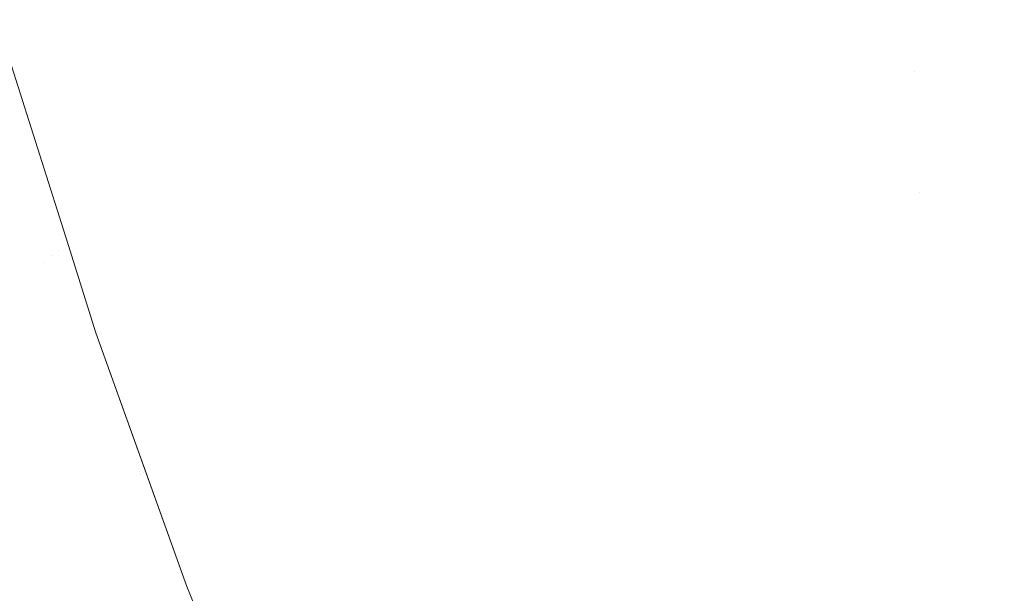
# Model space of a CAD drawing. Header units: centimetres. Extents: x -17.1 to 18.2, y 3.4 to 5.2.
# Tile 112 of 256: x -5.2199 to -5.1847, y 3.8001 to 3.8206. Entities that reach past the tile are written whole.
import ezdxf

# ---------------------------------------------------------------- set-up
doc = ezdxf.new("R2010")
doc.units = ezdxf.units.CM
doc.header["$LTSCALE"] = 2.54
doc.layers.add('Lucido design-1', color=7, linetype='Continuous')

# ---------------------------------------------------------------- blocks, each defined once
blk = doc.blocks.new('Gruppo-4-1')
at = {"color": 7, "linetype": 'Continuous', "lineweight": 9}
blk.add_3dface([(-17.020308, 5.100212, -1872.215514), (-17.020308, 3.500212, -1872.215514), (18.147234, 3.500212, -1872.215514), (18.147234, 5.100212, -1872.215514)], dxfattribs=at)
for points, invisible_edges in [([(-5.209852, 3.827678, -1872.658665), (-5.208948, 3.82827, -1872.656569), (-5.206729, 3.820994, -1872.656569), (-5.207615, 3.820341, -1872.658665)], 15), ([(-5.195059, 3.82122, -1872.639533), (-5.196189, 3.82029, -1872.641239), (-5.1985, 3.827051, -1872.641239), (-5.197343, 3.827902, -1872.639533)], 15), ([(-5.207615, 3.820341, -1872.658665), (-5.208467, 3.819714, -1872.660793), (-5.210721, 3.827108, -1872.660793), (-5.209852, 3.827678, -1872.658665)], 15), ([(-5.211555, 3.826562, -1872.662952), (-5.210721, 3.827108, -1872.660793), (-5.208467, 3.819714, -1872.660793), (-5.209284, 3.819113, -1872.662952)], 15), ([(-5.199631, 3.826219, -1872.642997), (-5.1985, 3.827051, -1872.641239), (-5.196189, 3.82029, -1872.641239), (-5.197294, 3.81938, -1872.642997)], 15), ([(-5.185457, 3.820988, -1872.630442), (-5.186679, 3.819867, -1872.631814), (-5.189074, 3.826147, -1872.631814), (-5.187819, 3.82718, -1872.630442)], 15), ([(-5.209284, 3.819113, -1872.662952), (-5.210065, 3.818538, -1872.665138), (-5.212353, 3.82604, -1872.665138), (-5.211555, 3.826562, -1872.662952)], 15), ([(-5.213114, 3.825542, -1872.66735), (-5.212353, 3.82604, -1872.665138), (-5.210065, 3.818538, -1872.665138), (-5.210811, 3.817989, -1872.66735)], 15), ([(-5.197294, 3.81938, -1872.642997), (-5.198372, 3.818493, -1872.644803), (-5.200735, 3.825406, -1872.644803), (-5.199631, 3.826219, -1872.642997)], 15), ([(-5.190312, 3.825128, -1872.633245), (-5.189074, 3.826147, -1872.631814), (-5.186679, 3.819867, -1872.631814), (-5.187883, 3.818762, -1872.633245)], 15), ([(-5.210811, 3.817989, -1872.66735), (-5.21152, 3.817467, -1872.669585), (-5.213838, 3.825067, -1872.669585), (-5.213114, 3.825542, -1872.66735)], 15), ([(-5.20181, 3.824615, -1872.646657), (-5.200735, 3.825406, -1872.644803), (-5.198372, 3.818493, -1872.644803), (-5.199422, 3.817628, -1872.646657)], 15), ([(-5.214524, 3.824618, -1872.67184), (-5.213838, 3.825067, -1872.669585), (-5.21152, 3.817467, -1872.669585), (-5.212193, 3.816972, -1872.67184)], 15), ([(-5.187883, 3.818762, -1872.633245), (-5.189069, 3.817674, -1872.634734), (-5.19153, 3.824125, -1872.634734), (-5.190312, 3.825128, -1872.633245)], 15), ([(-5.212193, 3.816972, -1872.67184), (-5.212829, 3.816503, -1872.674113), (-5.215174, 3.824192, -1872.674113), (-5.214524, 3.824618, -1872.67184)], 15), ([(-5.199422, 3.817628, -1872.646657), (-5.200444, 3.816787, -1872.648557), (-5.202856, 3.823844, -1872.648557), (-5.20181, 3.824615, -1872.646657)], 15), ([(-5.215785, 3.823792, -1872.676402), (-5.215174, 3.824192, -1872.674113), (-5.212829, 3.816503, -1872.674113), (-5.213429, 3.816062, -1872.676402)], 15), ([(-5.203872, 3.823097, -1872.6505), (-5.202856, 3.823844, -1872.648557), (-5.200444, 3.816787, -1872.648557), (-5.201436, 3.81597, -1872.6505)], 15), ([(-5.192729, 3.823138, -1872.636279), (-5.19153, 3.824125, -1872.634734), (-5.189069, 3.817674, -1872.634734), (-5.190236, 3.816604, -1872.636279)], 15), ([(-5.213429, 3.816062, -1872.676402), (-5.213991, 3.815648, -1872.678705), (-5.216359, 3.823416, -1872.678705), (-5.215785, 3.823792, -1872.676402)], 15), ([(-5.216896, 3.823064, -1872.681018), (-5.216359, 3.823416, -1872.678705), (-5.213991, 3.815648, -1872.678705), (-5.214517, 3.815261, -1872.681018)], 15), ([(-5.190236, 3.816604, -1872.636279), (-5.191381, 3.815553, -1872.637879), (-5.193906, 3.82217, -1872.637879), (-5.192729, 3.823138, -1872.636279)], 15), ([(-5.214517, 3.815261, -1872.681018), (-5.215005, 3.814902, -1872.683339), (-5.217394, 3.822738, -1872.683339), (-5.216896, 3.823064, -1872.681018)], 15), ([(-5.201436, 3.81597, -1872.6505), (-5.202398, 3.815178, -1872.652484), (-5.204857, 3.822372, -1872.652484), (-5.203872, 3.823097, -1872.6505)], 15), ([(-5.215457, 3.814569, -1872.685667), (-5.215873, 3.814263, -1872.687998), (-5.21828, 3.822158, -1872.687998), (-5.217856, 3.822435, -1872.685667)], 15), ([(-5.217856, 3.822435, -1872.685667), (-5.217394, 3.822738, -1872.683339), (-5.215005, 3.814902, -1872.683339), (-5.215457, 3.814569, -1872.685667)], 15), ([(-5.218667, 3.821904, -1872.690331), (-5.21828, 3.822158, -1872.687998), (-5.215873, 3.814263, -1872.687998), (-5.216252, 3.813984, -1872.690331)], 15), ([(-5.205809, 3.821671, -1872.654508), (-5.204857, 3.822372, -1872.652484), (-5.202398, 3.815178, -1872.652484), (-5.203329, 3.814412, -1872.654508)], 15), ([(-5.195059, 3.82122, -1872.639533), (-5.193906, 3.82217, -1872.637879), (-5.191381, 3.815553, -1872.637879), (-5.192504, 3.814522, -1872.639533)], 15), ([(-5.185457, 3.820988, -1872.630442), (-5.184219, 3.822124, -1872.62913), (-5.181634, 3.816033, -1872.62913), (-5.182834, 3.81481, -1872.630442)], 15), ([(-5.216252, 3.813984, -1872.690331), (-5.216596, 3.813731, -1872.692664), (-5.219018, 3.821674, -1872.692664), (-5.218667, 3.821904, -1872.690331)], 15), ([(-5.216904, 3.813504, -1872.694993), (-5.217177, 3.813303, -1872.697318), (-5.219611, 3.821286, -1872.697318), (-5.219332, 3.821468, -1872.694993)], 15), ([(-5.219332, 3.821468, -1872.694993), (-5.219018, 3.821674, -1872.692664), (-5.216596, 3.813731, -1872.692664), (-5.216904, 3.813504, -1872.694993)], 15), ([(-5.203329, 3.814412, -1872.654508), (-5.204227, 3.813672, -1872.656569), (-5.206729, 3.820994, -1872.656569), (-5.205809, 3.821671, -1872.654508)], 15), ([(-5.217416, 3.813127, -1872.699636), (-5.21762, 3.812977, -1872.701944), (-5.220063, 3.82099, -1872.701944), (-5.219854, 3.821126, -1872.699636)], 15), ([(-5.219854, 3.821126, -1872.699636), (-5.219611, 3.821286, -1872.697318), (-5.217177, 3.813303, -1872.697318), (-5.217416, 3.813127, -1872.699636)], 15), ([(-5.192504, 3.814522, -1872.639533), (-5.193604, 3.813513, -1872.641239), (-5.196189, 3.82029, -1872.641239), (-5.195059, 3.82122, -1872.639533)], 15), ([(-5.218037, 3.81267, -1872.7088), (-5.218112, 3.812615, -1872.711056), (-5.220565, 3.820661, -1872.711056), (-5.220488, 3.820711, -1872.7088)], 15), ([(-5.220488, 3.820711, -1872.7088), (-5.22038, 3.820783, -1872.706529), (-5.21793, 3.812749, -1872.706529), (-5.218037, 3.81267, -1872.7088)], 15), ([(-5.217792, 3.812851, -1872.704243), (-5.21793, 3.812749, -1872.706529), (-5.22038, 3.820783, -1872.706529), (-5.220238, 3.820875, -1872.704243)], 15), ([(-5.220238, 3.820875, -1872.704243), (-5.220063, 3.82099, -1872.701944), (-5.21762, 3.812977, -1872.701944), (-5.217792, 3.812851, -1872.704243)], 15), ([(-5.207615, 3.820341, -1872.658665), (-5.206729, 3.820994, -1872.656569), (-5.204227, 3.813672, -1872.656569), (-5.205093, 3.81296, -1872.658665)], 15), ([(-5.182834, 3.81481, -1872.630442), (-5.184018, 3.813601, -1872.631814), (-5.186679, 3.819867, -1872.631814), (-5.185457, 3.820988, -1872.630442)], 15), ([(-5.220919, 3.82043, -1872.925326), (-5.218458, 3.81236, -1872.925326), (-5.218698, 3.812184, -1872.928788), (-5.221163, 3.820269, -1872.928788)], 15), ([(-5.220752, 3.820539, -1872.921959), (-5.218295, 3.81248, -1872.921959), (-5.218458, 3.81236, -1872.925326), (-5.220919, 3.82043, -1872.925326)], 15), ([(-5.220656, 3.820602, -1872.918688), (-5.218201, 3.812549, -1872.918688), (-5.218295, 3.81248, -1872.921959), (-5.220752, 3.820539, -1872.921959)], 15), ([(-5.218201, 3.812549, -1872.918688), (-5.220656, 3.820602, -1872.918688), (-5.220146, 3.818972, -1872.915514)], 11), ([(-5.22061, 3.820631, -1872.713294), (-5.220565, 3.820661, -1872.711056), (-5.218112, 3.812615, -1872.711056), (-5.218156, 3.812582, -1872.713294)], 15), ([(-5.220146, 3.818972, -1872.715514), (-5.22061, 3.820631, -1872.713294), (-5.218156, 3.812582, -1872.713294)], 11), ([(-5.205093, 3.81296, -1872.658665), (-5.205925, 3.812275, -1872.660793), (-5.208467, 3.819714, -1872.660793), (-5.207615, 3.820341, -1872.658665)], 15), ([(-5.221912, 3.819779, -1872.935985), (-5.221492, 3.820054, -1872.932342), (-5.21902, 3.811947, -1872.932342), (-5.219214, 3.811804, -1872.934153)], 15), ([(-5.221163, 3.820269, -1872.928788), (-5.218698, 3.812184, -1872.928788), (-5.21902, 3.811947, -1872.932342), (-5.221492, 3.820054, -1872.932342)], 15), ([(-5.197294, 3.81938, -1872.642997), (-5.196189, 3.82029, -1872.641239), (-5.193604, 3.813513, -1872.641239), (-5.194679, 3.812527, -1872.642997)], 15), ([(-5.222431, 3.819439, -1872.939711), (-5.221912, 3.819779, -1872.935985), (-5.219432, 3.811644, -1872.935985), (-5.219673, 3.811466, -1872.937837)], 15), ([(-5.219214, 3.811804, -1872.934153), (-5.219432, 3.811644, -1872.935985), (-5.221912, 3.819779, -1872.935985)], 11), ([(-5.209284, 3.819113, -1872.662952), (-5.208467, 3.819714, -1872.660793), (-5.205925, 3.812275, -1872.660793), (-5.206722, 3.811618, -1872.662952)], 15), ([(-5.187883, 3.818762, -1872.633245), (-5.186679, 3.819867, -1872.631814), (-5.184018, 3.813601, -1872.631814), (-5.185186, 3.81241, -1872.633245)], 15), ([(-5.219673, 3.811466, -1872.937837), (-5.21994, 3.811269, -1872.939711), (-5.222431, 3.819439, -1872.939711)], 11), ([(-5.194679, 3.812527, -1872.642997), (-5.195729, 3.811564, -1872.644803), (-5.198372, 3.818493, -1872.644803), (-5.197294, 3.81938, -1872.642997)], 15), ([(-5.220146, 3.818972, -1872.915514), (-5.21813, 3.812585, -1872.915514), (-5.218201, 3.812549, -1872.918688)], 10), ([(-5.21813, 3.812585, -1872.915514), (-5.220146, 3.818972, -1872.915514), (-5.220146, 3.818972, -1872.715514), (-5.21813, 3.812585, -1872.715514)], 10), ([(-5.218156, 3.812582, -1872.713294), (-5.21813, 3.812585, -1872.715514), (-5.220146, 3.818972, -1872.715514)], 9), ([(-5.206722, 3.811618, -1872.662952), (-5.207486, 3.81099, -1872.665138), (-5.210065, 3.818538, -1872.665138), (-5.209284, 3.819113, -1872.662952)], 15), ([(-5.187737, 3.814452, -1872.634734), (-5.189069, 3.817674, -1872.634734), (-5.187883, 3.818762, -1872.633245)], 11), ([(-5.187883, 3.818762, -1872.633245), (-5.185186, 3.81241, -1872.633245), (-5.187737, 3.814452, -1872.634734)], 11), ([(-5.210811, 3.817989, -1872.66735), (-5.210065, 3.818538, -1872.665138), (-5.207486, 3.81099, -1872.665138), (-5.208214, 3.81039, -1872.66735)], 15), ([(-5.199422, 3.817628, -1872.646657), (-5.198372, 3.818493, -1872.644803), (-5.195729, 3.811564, -1872.644803), (-5.196751, 3.810626, -1872.646657)], 15), ([(-5.208214, 3.81039, -1872.66735), (-5.208907, 3.80982, -1872.669585), (-5.21152, 3.817467, -1872.669585), (-5.210811, 3.817989, -1872.66735)], 15), ([(-5.196751, 3.810626, -1872.646657), (-5.197746, 3.809713, -1872.648557), (-5.200444, 3.816787, -1872.648557), (-5.199422, 3.817628, -1872.646657)], 15), ([(-5.188887, 3.81334, -1872.636279), (-5.190236, 3.816604, -1872.636279), (-5.189069, 3.817674, -1872.634734), (-5.187737, 3.814452, -1872.634734)], 15), ([(-5.212193, 3.816972, -1872.67184), (-5.21152, 3.817467, -1872.669585), (-5.208907, 3.80982, -1872.669585), (-5.209564, 3.809279, -1872.67184)], 15), ([(-5.209564, 3.809279, -1872.67184), (-5.210185, 3.808767, -1872.674113), (-5.212829, 3.816503, -1872.674113), (-5.212193, 3.816972, -1872.67184)], 15), ([(-5.213429, 3.816062, -1872.676402), (-5.212829, 3.816503, -1872.674113), (-5.210185, 3.808767, -1872.674113), (-5.210771, 3.808285, -1872.676402)], 15), ([(-5.201436, 3.81597, -1872.6505), (-5.200444, 3.816787, -1872.648557), (-5.197746, 3.809713, -1872.648557), (-5.198712, 3.808827, -1872.6505)], 15), ([(-5.190015, 3.812248, -1872.637879), (-5.191381, 3.815553, -1872.637879), (-5.190236, 3.816604, -1872.636279), (-5.188887, 3.81334, -1872.636279)], 15), ([(-5.210771, 3.808285, -1872.676402), (-5.21132, 3.807833, -1872.678705), (-5.213991, 3.815648, -1872.678705), (-5.213429, 3.816062, -1872.676402)], 15), ([(-5.198712, 3.808827, -1872.6505), (-5.199648, 3.807968, -1872.652484), (-5.202398, 3.815178, -1872.652484), (-5.201436, 3.81597, -1872.6505)], 15), ([(-5.214517, 3.815261, -1872.681018), (-5.213991, 3.815648, -1872.678705), (-5.21132, 3.807833, -1872.678705), (-5.211833, 3.80741, -1872.681018)], 15), ([(-5.191122, 3.811177, -1872.639533), (-5.192504, 3.814522, -1872.639533), (-5.191381, 3.815553, -1872.637879), (-5.190015, 3.812248, -1872.637879)], 15), ([(-5.211833, 3.80741, -1872.681018), (-5.212311, 3.807017, -1872.683339), (-5.215005, 3.814902, -1872.683339), (-5.214517, 3.815261, -1872.681018)], 15), ([(-5.203329, 3.814412, -1872.654508), (-5.202398, 3.815178, -1872.652484), (-5.199648, 3.807968, -1872.652484), (-5.200554, 3.807137, -1872.654508)], 15), ([(-5.215457, 3.814569, -1872.685667), (-5.215005, 3.814902, -1872.683339), (-5.212311, 3.807017, -1872.683339), (-5.212752, 3.806654, -1872.685667)], 15), ([(-5.212752, 3.806654, -1872.685667), (-5.213158, 3.80632, -1872.687998), (-5.215873, 3.814263, -1872.687998), (-5.215457, 3.814569, -1872.685667)], 15), ([(-5.200554, 3.807137, -1872.654508), (-5.201428, 3.806335, -1872.656569), (-5.204227, 3.813672, -1872.656569), (-5.203329, 3.814412, -1872.654508)], 15), ([(-5.192205, 3.810129, -1872.641239), (-5.193604, 3.813513, -1872.641239), (-5.192504, 3.814522, -1872.639533), (-5.191122, 3.811177, -1872.639533)], 15), ([(-5.187737, 3.814452, -1872.634734), (-5.186336, 3.811237, -1872.634734), (-5.187467, 3.810083, -1872.636279), (-5.188887, 3.81334, -1872.636279)], 15), ([(-5.185186, 3.81241, -1872.633245), (-5.186336, 3.811237, -1872.634734), (-5.187737, 3.814452, -1872.634734)], 11), ([(-5.216252, 3.813984, -1872.690331), (-5.215873, 3.814263, -1872.687998), (-5.213158, 3.80632, -1872.687998), (-5.213529, 3.806015, -1872.690331)], 15), ([(-5.216904, 3.813504, -1872.694993), (-5.216596, 3.813731, -1872.692664), (-5.213864, 3.805738, -1872.692664), (-5.214165, 3.805491, -1872.694993)], 15), ([(-5.213529, 3.806015, -1872.690331), (-5.213864, 3.805738, -1872.692664), (-5.216596, 3.813731, -1872.692664), (-5.216252, 3.813984, -1872.690331)], 15), ([(-5.205093, 3.81296, -1872.658665), (-5.204227, 3.813672, -1872.656569), (-5.201428, 3.806335, -1872.656569), (-5.20227, 3.805562, -1872.658665)], 15), ([(-5.217416, 3.813127, -1872.699636), (-5.217177, 3.813303, -1872.697318), (-5.214432, 3.805271, -1872.697318), (-5.214665, 3.805079, -1872.699636)], 15), ([(-5.214165, 3.805491, -1872.694993), (-5.214432, 3.805271, -1872.697318), (-5.217177, 3.813303, -1872.697318), (-5.216904, 3.813504, -1872.694993)], 15), ([(-5.193264, 3.809104, -1872.642997), (-5.194679, 3.812527, -1872.642997), (-5.193604, 3.813513, -1872.641239), (-5.192205, 3.810129, -1872.641239)], 15), ([(-5.188887, 3.81334, -1872.636279), (-5.187467, 3.810083, -1872.636279), (-5.188578, 3.80895, -1872.637879), (-5.190015, 3.812248, -1872.637879)], 15), ([(-5.183734, 3.809248, -1872.633245), (-5.185186, 3.81241, -1872.633245), (-5.184018, 3.813601, -1872.631814), (-5.182586, 3.810483, -1872.631814)], 15), ([(-5.217792, 3.812851, -1872.704243), (-5.21762, 3.812977, -1872.701944), (-5.214865, 3.804915, -1872.701944), (-5.215032, 3.804777, -1872.704243)], 15), ([(-5.214665, 3.805079, -1872.699636), (-5.214865, 3.804915, -1872.701944), (-5.21762, 3.812977, -1872.701944), (-5.217416, 3.813127, -1872.699636)], 15), ([(-5.20227, 3.805562, -1872.658665), (-5.20308, 3.804819, -1872.660793), (-5.205925, 3.812275, -1872.660793), (-5.205093, 3.81296, -1872.658665)], 15), ([(-5.218156, 3.812582, -1872.713294), (-5.218112, 3.812615, -1872.711056), (-5.215345, 3.80452, -1872.711056), (-5.215388, 3.804484, -1872.713294)], 15), ([(-5.215272, 3.80458, -1872.7088), (-5.215345, 3.80452, -1872.711056), (-5.218112, 3.812615, -1872.711056), (-5.218037, 3.81267, -1872.7088)], 15), ([(-5.218037, 3.81267, -1872.7088), (-5.21793, 3.812749, -1872.706529), (-5.215168, 3.804666, -1872.706529), (-5.215272, 3.80458, -1872.7088)], 15), ([(-5.215032, 3.804777, -1872.704243), (-5.215168, 3.804666, -1872.706529), (-5.21793, 3.812749, -1872.706529), (-5.217792, 3.812851, -1872.704243)], 15), ([(-5.218698, 3.812184, -1872.928788), (-5.218458, 3.81236, -1872.925326), (-5.215683, 3.804241, -1872.925326), (-5.215791, 3.804153, -1872.927046)], 15), ([(-5.218458, 3.81236, -1872.925326), (-5.218295, 3.81248, -1872.921959), (-5.215524, 3.804372, -1872.921959), (-5.215595, 3.804314, -1872.923631)], 15), ([(-5.215595, 3.804314, -1872.923631), (-5.215683, 3.804241, -1872.925326), (-5.218458, 3.81236, -1872.925326)], 11), ([(-5.215524, 3.804372, -1872.921959), (-5.218295, 3.81248, -1872.921959), (-5.218201, 3.812549, -1872.918688), (-5.215432, 3.804448, -1872.918688)], 15), ([(-5.218201, 3.812549, -1872.918688), (-5.21813, 3.812585, -1872.915514), (-5.217133, 3.809428, -1872.915514)], 9), ([(-5.215432, 3.804448, -1872.918688), (-5.218201, 3.812549, -1872.918688), (-5.217133, 3.809428, -1872.915514)], 11), ([(-5.217133, 3.809428, -1872.715514), (-5.21813, 3.812585, -1872.715514), (-5.218156, 3.812582, -1872.713294)], 10), ([(-5.217133, 3.809428, -1872.715514), (-5.218156, 3.812582, -1872.713294), (-5.215388, 3.804484, -1872.713294)], 11), ([(-5.21813, 3.812585, -1872.715514), (-5.217133, 3.809428, -1872.715514), (-5.217133, 3.809428, -1872.915514), (-5.21813, 3.812585, -1872.915514)], 10), ([(-5.206722, 3.811618, -1872.662952), (-5.205925, 3.812275, -1872.660793), (-5.20308, 3.804819, -1872.660793), (-5.203857, 3.804107, -1872.662952)], 15), ([(-5.194298, 3.808103, -1872.644803), (-5.195729, 3.811564, -1872.644803), (-5.194679, 3.812527, -1872.642997), (-5.193264, 3.809104, -1872.642997)], 15), ([(-5.190015, 3.812248, -1872.637879), (-5.188578, 3.80895, -1872.637879), (-5.189667, 3.807839, -1872.639533), (-5.191122, 3.811177, -1872.639533)], 15), ([(-5.184865, 3.808033, -1872.634734), (-5.186336, 3.811237, -1872.634734), (-5.185186, 3.81241, -1872.633245), (-5.183734, 3.809248, -1872.633245)], 15), ([(-5.219214, 3.811804, -1872.934153), (-5.21902, 3.811947, -1872.932342), (-5.216232, 3.803789, -1872.932342), (-5.216422, 3.803633, -1872.934153)], 15), ([(-5.21902, 3.811947, -1872.932342), (-5.218698, 3.812184, -1872.928788), (-5.215917, 3.804048, -1872.928788), (-5.216064, 3.803927, -1872.930554)], 15), ([(-5.216064, 3.803927, -1872.930554), (-5.216232, 3.803789, -1872.932342), (-5.21902, 3.811947, -1872.932342)], 11), ([(-5.215791, 3.804153, -1872.927046), (-5.215917, 3.804048, -1872.928788), (-5.218698, 3.812184, -1872.928788)], 11), ([(-5.219673, 3.811466, -1872.937837), (-5.219432, 3.811644, -1872.935985), (-5.216634, 3.803458, -1872.935985), (-5.21687, 3.803264, -1872.937837)], 15), ([(-5.216422, 3.803633, -1872.934153), (-5.216634, 3.803458, -1872.935985), (-5.219432, 3.811644, -1872.935985), (-5.219214, 3.811804, -1872.934153)], 15), ([(-5.203857, 3.804107, -1872.662952), (-5.2046, 3.803425, -1872.665138), (-5.207486, 3.81099, -1872.665138), (-5.206722, 3.811618, -1872.662952)], 15), ([(-5.195305, 3.807129, -1872.646657), (-5.196751, 3.810626, -1872.646657), (-5.195729, 3.811564, -1872.644803), (-5.194298, 3.808103, -1872.644803)], 15), ([(-5.220233, 3.811054, -1872.941603), (-5.21994, 3.811269, -1872.939711), (-5.217131, 3.803049, -1872.939711), (-5.217417, 3.802814, -1872.941603)], 15), ([(-5.21687, 3.803264, -1872.937837), (-5.217131, 3.803049, -1872.939711), (-5.21994, 3.811269, -1872.939711), (-5.219673, 3.811466, -1872.937837)], 15), ([(-5.185977, 3.806838, -1872.636279), (-5.187467, 3.810083, -1872.636279), (-5.186336, 3.811237, -1872.634734), (-5.184865, 3.808033, -1872.634734)], 15), ([(-5.217417, 3.802814, -1872.941603), (-5.217729, 3.802557, -1872.943514), (-5.220552, 3.810819, -1872.943514), (-5.220233, 3.811054, -1872.941603)], 15), ([(-5.208214, 3.81039, -1872.66735), (-5.207486, 3.81099, -1872.665138), (-5.2046, 3.803425, -1872.665138), (-5.205309, 3.802775, -1872.66735)], 15), ([(-5.191122, 3.811177, -1872.639533), (-5.189667, 3.807839, -1872.639533), (-5.190733, 3.806752, -1872.641239), (-5.192205, 3.810129, -1872.641239)], 15), ([(-5.218068, 3.802278, -1872.945443), (-5.218436, 3.801975, -1872.947388), (-5.221276, 3.810286, -1872.947388), (-5.2209, 3.810563, -1872.945443)], 15), ([(-5.2209, 3.810563, -1872.945443), (-5.220552, 3.810819, -1872.943514), (-5.217729, 3.802557, -1872.943514), (-5.218068, 3.802278, -1872.945443)], 15), ([(-5.196285, 3.80618, -1872.648557), (-5.197746, 3.809713, -1872.648557), (-5.196751, 3.810626, -1872.646657), (-5.195305, 3.807129, -1872.646657)], 15), ([(-5.221682, 3.809987, -1872.949348), (-5.221276, 3.810286, -1872.947388), (-5.218436, 3.801975, -1872.947388), (-5.218832, 3.801649, -1872.949348)], 15), ([(-5.205309, 3.802775, -1872.66735), (-5.205983, 3.802156, -1872.669585), (-5.208907, 3.80982, -1872.669585), (-5.208214, 3.81039, -1872.66735)], 15), ([(-5.192205, 3.810129, -1872.641239), (-5.190733, 3.806752, -1872.641239), (-5.191776, 3.805688, -1872.642997), (-5.193264, 3.809104, -1872.642997)], 15), ([(-5.218832, 3.801649, -1872.949348), (-5.219259, 3.801298, -1872.951323), (-5.222119, 3.809666, -1872.951323), (-5.221682, 3.809987, -1872.949348)], 15), ([(-5.209564, 3.809279, -1872.67184), (-5.208907, 3.80982, -1872.669585), (-5.205983, 3.802156, -1872.669585), (-5.206623, 3.801569, -1872.67184)], 15), ([(-5.187069, 3.805664, -1872.637879), (-5.188578, 3.80895, -1872.637879), (-5.187467, 3.810083, -1872.636279), (-5.185977, 3.806838, -1872.636279)], 15), ([(-5.222587, 3.809321, -1872.953311), (-5.222119, 3.809666, -1872.951323), (-5.219259, 3.801298, -1872.951323), (-5.219716, 3.800921, -1872.953311)], 15), ([(-5.217133, 3.809428, -1872.915514), (-5.215359, 3.804488, -1872.915514), (-5.215432, 3.804448, -1872.918688)], 10), ([(-5.215359, 3.804488, -1872.915514), (-5.217133, 3.809428, -1872.915514), (-5.217133, 3.809428, -1872.715514), (-5.213881, 3.800372, -1872.715514)], 10), ([(-5.215388, 3.804484, -1872.713294), (-5.213881, 3.800372, -1872.715514), (-5.217133, 3.809428, -1872.715514)], 9), ([(-5.197237, 3.80526, -1872.6505), (-5.198712, 3.808827, -1872.6505), (-5.197746, 3.809713, -1872.648557), (-5.196285, 3.80618, -1872.648557)], 15), ([(-5.219716, 3.800921, -1872.953311), (-5.220205, 3.800518, -1872.955309), (-5.223088, 3.808952, -1872.955309), (-5.222587, 3.809321, -1872.953311)], 15), ([(-5.206623, 3.801569, -1872.67184), (-5.207228, 3.801014, -1872.674113), (-5.210185, 3.808767, -1872.674113), (-5.209564, 3.809279, -1872.67184)], 15), ([(-5.193264, 3.809104, -1872.642997), (-5.191776, 3.805688, -1872.642997), (-5.192793, 3.80465, -1872.644803), (-5.194298, 3.808103, -1872.644803)], 15), ([(-5.183734, 3.809248, -1872.633245), (-5.182211, 3.806102, -1872.633245), (-5.183322, 3.804845, -1872.634734), (-5.184865, 3.808033, -1872.634734)], 15), ([(-5.210771, 3.808285, -1872.676402), (-5.210185, 3.808767, -1872.674113), (-5.207228, 3.801014, -1872.674113), (-5.207797, 3.800491, -1872.676402)], 15), ([(-5.198159, 3.804367, -1872.652484), (-5.199648, 3.807968, -1872.652484), (-5.198712, 3.808827, -1872.6505), (-5.197237, 3.80526, -1872.6505)], 15), ([(-5.188139, 3.804513, -1872.639533), (-5.189667, 3.807839, -1872.639533), (-5.188578, 3.80895, -1872.637879), (-5.187069, 3.805664, -1872.637879)], 15), ([(-5.207797, 3.800491, -1872.676402), (-5.208332, 3.8, -1872.678705), (-5.21132, 3.807833, -1872.678705), (-5.210771, 3.808285, -1872.676402)], 15), ([(-5.194298, 3.808103, -1872.644803), (-5.192793, 3.80465, -1872.644803), (-5.193785, 3.803639, -1872.646657), (-5.195305, 3.807129, -1872.646657)], 15), ([(-5.184865, 3.808033, -1872.634734), (-5.183322, 3.804845, -1872.634734), (-5.184414, 3.803608, -1872.636279), (-5.185977, 3.806838, -1872.636279)], 15), ([(-5.211833, 3.80741, -1872.681018), (-5.21132, 3.807833, -1872.678705), (-5.208332, 3.8, -1872.678705), (-5.208832, 3.799542, -1872.681018)], 15), ([(-5.199052, 3.803504, -1872.654508), (-5.200554, 3.807137, -1872.654508), (-5.199648, 3.807968, -1872.652484), (-5.198159, 3.804367, -1872.652484)], 15), ([(-5.189188, 3.803386, -1872.641239), (-5.190733, 3.806752, -1872.641239), (-5.189667, 3.807839, -1872.639533), (-5.188139, 3.804513, -1872.639533)], 15), ([(-5.208832, 3.799542, -1872.681018), (-5.209296, 3.799116, -1872.683339), (-5.212311, 3.807017, -1872.683339), (-5.211833, 3.80741, -1872.681018)], 15), ([(-5.212752, 3.806654, -1872.685667), (-5.212311, 3.807017, -1872.683339), (-5.209296, 3.799116, -1872.683339), (-5.209726, 3.798721, -1872.685667)], 15), ([(-5.199913, 3.80267, -1872.656569), (-5.201428, 3.806335, -1872.656569), (-5.200554, 3.807137, -1872.654508), (-5.199052, 3.803504, -1872.654508)], 15), ([(-5.195305, 3.807129, -1872.646657), (-5.193785, 3.803639, -1872.646657), (-5.194749, 3.802655, -1872.648557), (-5.196285, 3.80618, -1872.648557)], 15), ([(-5.209726, 3.798721, -1872.685667), (-5.210121, 3.798359, -1872.687998), (-5.213158, 3.80632, -1872.687998), (-5.212752, 3.806654, -1872.685667)], 15), ([(-5.190212, 3.802285, -1872.642997), (-5.191776, 3.805688, -1872.642997), (-5.190733, 3.806752, -1872.641239), (-5.189188, 3.803386, -1872.641239)], 15), ([(-5.185977, 3.806838, -1872.636279), (-5.184414, 3.803608, -1872.636279), (-5.185486, 3.802394, -1872.637879), (-5.187069, 3.805664, -1872.637879)], 15), ([(-5.213529, 3.806015, -1872.690331), (-5.213158, 3.80632, -1872.687998), (-5.210121, 3.798359, -1872.687998), (-5.210482, 3.798028, -1872.690331)], 15), ([(-5.200743, 3.801867, -1872.658665), (-5.20227, 3.805562, -1872.658665), (-5.201428, 3.806335, -1872.656569), (-5.199913, 3.80267, -1872.656569)], 15), ([(-5.210482, 3.798028, -1872.690331), (-5.210809, 3.797728, -1872.692664), (-5.213864, 3.805738, -1872.692664), (-5.213529, 3.806015, -1872.690331)], 15), ([(-5.196285, 3.80618, -1872.648557), (-5.194749, 3.802655, -1872.648557), (-5.195686, 3.8017, -1872.6505), (-5.197237, 3.80526, -1872.6505)], 15), ([(-5.214165, 3.805491, -1872.694993), (-5.213864, 3.805738, -1872.692664), (-5.210809, 3.797728, -1872.692664), (-5.211102, 3.79746, -1872.694993)], 15), ([(-5.201541, 3.801095, -1872.660793), (-5.20308, 3.804819, -1872.660793), (-5.20227, 3.805562, -1872.658665), (-5.200743, 3.801867, -1872.658665)], 15), ([(-5.191213, 3.80121, -1872.644803), (-5.192793, 3.80465, -1872.644803), (-5.191776, 3.805688, -1872.642997), (-5.190212, 3.802285, -1872.642997)], 15), ([(-5.187069, 3.805664, -1872.637879), (-5.185486, 3.802394, -1872.637879), (-5.186537, 3.801203, -1872.639533), (-5.188139, 3.804513, -1872.639533)], 15), ([(-5.214665, 3.805079, -1872.699636), (-5.214432, 3.805271, -1872.697318), (-5.211361, 3.797221, -1872.697318), (-5.211588, 3.797013, -1872.699636)], 15), ([(-5.211102, 3.79746, -1872.694993), (-5.211361, 3.797221, -1872.697318), (-5.214432, 3.805271, -1872.697318), (-5.214165, 3.805491, -1872.694993)], 15), ([(-5.197237, 3.80526, -1872.6505), (-5.195686, 3.8017, -1872.6505), (-5.196593, 3.800774, -1872.652484), (-5.198159, 3.804367, -1872.652484)], 15), ([(-5.215032, 3.804777, -1872.704243), (-5.214865, 3.804915, -1872.701944), (-5.211783, 3.796835, -1872.701944), (-5.211945, 3.796685, -1872.704243)], 15), ([(-5.211588, 3.797013, -1872.699636), (-5.211783, 3.796835, -1872.701944), (-5.214865, 3.804915, -1872.701944), (-5.214665, 3.805079, -1872.699636)], 15), ([(-5.215388, 3.804484, -1872.713294), (-5.215345, 3.80452, -1872.711056), (-5.21225, 3.796406, -1872.711056), (-5.212292, 3.796367, -1872.713294)], 15), ([(-5.212178, 3.796472, -1872.7088), (-5.21225, 3.796406, -1872.711056), (-5.215345, 3.80452, -1872.711056), (-5.215272, 3.80458, -1872.7088)], 15), ([(-5.215272, 3.80458, -1872.7088), (-5.215168, 3.804666, -1872.706529), (-5.212077, 3.796564, -1872.706529), (-5.212178, 3.796472, -1872.7088)], 15), ([(-5.211945, 3.796685, -1872.704243), (-5.212077, 3.796564, -1872.706529), (-5.215168, 3.804666, -1872.706529), (-5.215032, 3.804777, -1872.704243)], 15), ([(-5.202306, 3.800355, -1872.662952), (-5.203857, 3.804107, -1872.662952), (-5.20308, 3.804819, -1872.660793), (-5.201541, 3.801095, -1872.660793)], 15), ([(-5.192187, 3.800162, -1872.646657), (-5.193785, 3.803639, -1872.646657), (-5.192793, 3.80465, -1872.644803), (-5.191213, 3.80121, -1872.644803)], 15), ([(-5.188139, 3.804513, -1872.639533), (-5.186537, 3.801203, -1872.639533), (-5.187567, 3.800038, -1872.641239), (-5.189188, 3.803386, -1872.641239)], 15), ([(-5.212684, 3.796008, -1872.927046), (-5.212807, 3.795895, -1872.928788), (-5.215917, 3.804048, -1872.928788), (-5.215791, 3.804153, -1872.927046)], 15), ([(-5.215791, 3.804153, -1872.927046), (-5.215683, 3.804241, -1872.925326), (-5.212579, 3.796104, -1872.925326), (-5.212684, 3.796008, -1872.927046)], 15), ([(-5.212493, 3.796183, -1872.923631), (-5.212579, 3.796104, -1872.925326), (-5.215683, 3.804241, -1872.925326), (-5.215595, 3.804314, -1872.923631)], 15), ([(-5.215595, 3.804314, -1872.923631), (-5.215524, 3.804372, -1872.921959), (-5.212424, 3.796246, -1872.921959), (-5.212493, 3.796183, -1872.923631)], 15), ([(-5.215524, 3.804372, -1872.921959), (-5.215432, 3.804448, -1872.918688), (-5.212335, 3.796328, -1872.918688), (-5.212371, 3.796295, -1872.920311)], 15), ([(-5.212371, 3.796295, -1872.920311), (-5.212424, 3.796246, -1872.921959), (-5.215524, 3.804372, -1872.921959)], 11), ([(-5.215432, 3.804448, -1872.918688), (-5.215359, 3.804488, -1872.915514), (-5.213881, 3.800372, -1872.915514)], 9), ([(-5.212313, 3.796348, -1872.917089), (-5.215432, 3.804448, -1872.918688), (-5.213881, 3.800372, -1872.915514)], 11), ([(-5.212313, 3.796348, -1872.917089), (-5.212335, 3.796328, -1872.918688), (-5.215432, 3.804448, -1872.918688)], 11), ([(-5.213881, 3.800372, -1872.715514), (-5.215388, 3.804484, -1872.713294), (-5.212292, 3.796367, -1872.713294)], 11), ([(-5.213881, 3.800372, -1872.715514), (-5.213881, 3.800372, -1872.915514), (-5.215359, 3.804488, -1872.915514)], 9), ([(-5.198159, 3.804367, -1872.652484), (-5.196593, 3.800774, -1872.652484), (-5.197472, 3.799878, -1872.654508), (-5.199052, 3.803504, -1872.654508)], 15), ([(-5.21295, 3.795764, -1872.930554), (-5.213113, 3.795614, -1872.932342), (-5.216232, 3.803789, -1872.932342), (-5.216064, 3.803927, -1872.930554)], 15), ([(-5.216064, 3.803927, -1872.930554), (-5.215917, 3.804048, -1872.928788), (-5.212807, 3.795895, -1872.928788), (-5.21295, 3.795764, -1872.930554)], 15), ([(-5.203038, 3.799646, -1872.665138), (-5.2046, 3.803425, -1872.665138), (-5.203857, 3.804107, -1872.662952), (-5.202306, 3.800355, -1872.662952)], 15), ([(-5.21687, 3.803264, -1872.937837), (-5.216634, 3.803458, -1872.935985), (-5.213505, 3.795255, -1872.935985), (-5.213734, 3.795044, -1872.937837)], 15), ([(-5.213298, 3.795444, -1872.934153), (-5.213505, 3.795255, -1872.935985), (-5.216634, 3.803458, -1872.935985), (-5.216422, 3.803633, -1872.934153)], 15), ([(-5.216422, 3.803633, -1872.934153), (-5.216232, 3.803789, -1872.932342), (-5.213113, 3.795614, -1872.932342), (-5.213298, 3.795444, -1872.934153)], 15), ([(-5.199052, 3.803504, -1872.654508), (-5.197472, 3.799878, -1872.654508), (-5.198319, 3.799014, -1872.656569), (-5.199913, 3.80267, -1872.656569)], 15), ([(-5.193136, 3.799143, -1872.648557), (-5.194749, 3.802655, -1872.648557), (-5.193785, 3.803639, -1872.646657), (-5.192187, 3.800162, -1872.646657)], 15), ([(-5.183829, 3.799144, -1872.637879), (-5.185486, 3.802394, -1872.637879), (-5.184414, 3.803608, -1872.636279), (-5.182777, 3.800399, -1872.636279)], 15), ([(-5.213734, 3.795044, -1872.937837), (-5.213988, 3.794811, -1872.939711), (-5.217131, 3.803049, -1872.939711), (-5.21687, 3.803264, -1872.937837)], 15), ([(-5.203736, 3.798971, -1872.66735), (-5.205309, 3.802775, -1872.66735), (-5.2046, 3.803425, -1872.665138), (-5.203038, 3.799646, -1872.665138)], 15), ([(-5.189188, 3.803386, -1872.641239), (-5.187567, 3.800038, -1872.641239), (-5.188573, 3.798898, -1872.642997), (-5.190212, 3.802285, -1872.642997)], 15), ([(-5.214266, 3.794556, -1872.941603), (-5.21457, 3.794277, -1872.943514), (-5.217729, 3.802557, -1872.943514), (-5.217417, 3.802814, -1872.941603)], 15), ([(-5.217417, 3.802814, -1872.941603), (-5.217131, 3.803049, -1872.939711), (-5.213988, 3.794811, -1872.939711), (-5.214266, 3.794556, -1872.941603)], 15), ([(-5.204401, 3.798328, -1872.669585), (-5.205983, 3.802156, -1872.669585), (-5.205309, 3.802775, -1872.66735), (-5.203736, 3.798971, -1872.66735)], 15), ([(-5.218068, 3.802278, -1872.945443), (-5.217729, 3.802557, -1872.943514), (-5.21457, 3.794277, -1872.943514), (-5.2149, 3.793974, -1872.945443)], 15), ([(-5.199913, 3.80267, -1872.656569), (-5.198319, 3.799014, -1872.656569), (-5.199136, 3.79818, -1872.658665), (-5.200743, 3.801867, -1872.658665)], 15), ([(-5.194056, 3.798153, -1872.6505), (-5.195686, 3.8017, -1872.6505), (-5.194749, 3.802655, -1872.648557), (-5.193136, 3.799143, -1872.648557)], 15), ([(-5.18486, 3.797914, -1872.639533), (-5.186537, 3.801203, -1872.639533), (-5.185486, 3.802394, -1872.637879), (-5.183829, 3.799144, -1872.637879)], 15), ([(-5.2149, 3.793974, -1872.945443), (-5.215258, 3.793646, -1872.947388), (-5.218436, 3.801975, -1872.947388), (-5.218068, 3.802278, -1872.945443)], 15), ([(-5.206623, 3.801569, -1872.67184), (-5.205983, 3.802156, -1872.669585), (-5.204401, 3.798328, -1872.669585)], 11), ([(-5.190212, 3.802285, -1872.642997), (-5.188573, 3.798898, -1872.642997), (-5.189556, 3.797786, -1872.644803), (-5.191213, 3.80121, -1872.644803)], 15), ([(-5.218832, 3.801649, -1872.949348), (-5.218436, 3.801975, -1872.947388), (-5.215258, 3.793646, -1872.947388), (-5.215644, 3.793292, -1872.949348)], 15), ([(-5.200743, 3.801867, -1872.658665), (-5.199136, 3.79818, -1872.658665), (-5.199921, 3.797379, -1872.660793), (-5.201541, 3.801095, -1872.660793)], 15), ([(-5.194949, 3.797194, -1872.652484), (-5.196593, 3.800774, -1872.652484), (-5.195686, 3.8017, -1872.6505), (-5.194056, 3.798153, -1872.6505)], 15), ([(-5.215644, 3.793292, -1872.949348), (-5.216059, 3.792911, -1872.951323), (-5.219259, 3.801298, -1872.951323), (-5.218832, 3.801649, -1872.949348)], 15), ([(-5.203356, 3.793876, -1872.67184), (-5.203943, 3.793277, -1872.674113), (-5.207228, 3.801014, -1872.674113), (-5.206623, 3.801569, -1872.67184)], 15), ([(-5.203356, 3.793876, -1872.67184), (-5.206623, 3.801569, -1872.67184), (-5.204401, 3.798328, -1872.669585)], 11), ([(-5.219716, 3.800921, -1872.953311), (-5.219259, 3.801298, -1872.951323), (-5.216059, 3.792911, -1872.951323), (-5.216505, 3.792502, -1872.953311)], 15), ([(-5.207797, 3.800491, -1872.676402), (-5.207228, 3.801014, -1872.674113), (-5.203943, 3.793277, -1872.674113), (-5.204495, 3.792714, -1872.676402)], 15), ([(-5.201541, 3.801095, -1872.660793), (-5.199921, 3.797379, -1872.660793), (-5.200675, 3.796611, -1872.662952), (-5.202306, 3.800355, -1872.662952)], 15), ([(-5.191213, 3.80121, -1872.644803), (-5.189556, 3.797786, -1872.644803), (-5.190513, 3.796702, -1872.646657), (-5.192187, 3.800162, -1872.646657)], 15), ([(-5.18587, 3.79671, -1872.641239), (-5.187567, 3.800038, -1872.641239), (-5.186537, 3.801203, -1872.639533), (-5.18486, 3.797914, -1872.639533)], 15), ([(-5.216505, 3.792502, -1872.953311), (-5.216981, 3.792065, -1872.955309), (-5.220205, 3.800518, -1872.955309), (-5.219716, 3.800921, -1872.953311)], 15), ([(-5.195812, 3.796266, -1872.654508), (-5.197472, 3.799878, -1872.654508), (-5.196593, 3.800774, -1872.652484), (-5.194949, 3.797194, -1872.652484)], 15), ([(-5.220727, 3.800088, -1872.957318), (-5.220205, 3.800518, -1872.955309), (-5.216981, 3.792065, -1872.955309), (-5.217489, 3.791599, -1872.957318)], 15), ([(-5.213881, 3.800372, -1872.915514), (-5.212264, 3.796371, -1872.915514), (-5.212313, 3.796348, -1872.917089)], 10), ([(-5.212264, 3.796371, -1872.915514), (-5.213881, 3.800372, -1872.915514), (-5.213881, 3.800372, -1872.715514), (-5.212264, 3.796371, -1872.715514)], 10), ([(-5.212292, 3.796367, -1872.713294), (-5.212264, 3.796371, -1872.715514), (-5.213881, 3.800372, -1872.715514)], 9), ([(-5.204495, 3.792714, -1872.676402), (-5.205014, 3.792185, -1872.678705), (-5.208332, 3.8, -1872.678705), (-5.207797, 3.800491, -1872.676402)], 15), ([(-5.202306, 3.800355, -1872.662952), (-5.200675, 3.796611, -1872.662952), (-5.201395, 3.795877, -1872.665138), (-5.203038, 3.799646, -1872.665138)], 15), ([(-5.192187, 3.800162, -1872.646657), (-5.190513, 3.796702, -1872.646657), (-5.191444, 3.795647, -1872.648557), (-5.193136, 3.799143, -1872.648557)], 15)]:
    blk.add_3dface(points, dxfattribs=dict(at, invisible_edges=invisible_edges))
blk = doc.blocks.new('Gruppo-5-1')
at = {"color": 7}
blk.add_blockref('Gruppo-4-1', (0, 0), dxfattribs=at)

msp = doc.modelspace()

# ---------------------------------------------------------------- block references
at = {"layer": 'Lucido design-1', "color": 7}
msp.add_blockref('Gruppo-5-1', (0, 0), dxfattribs=at)

doc.saveas('drawing.dxf')
